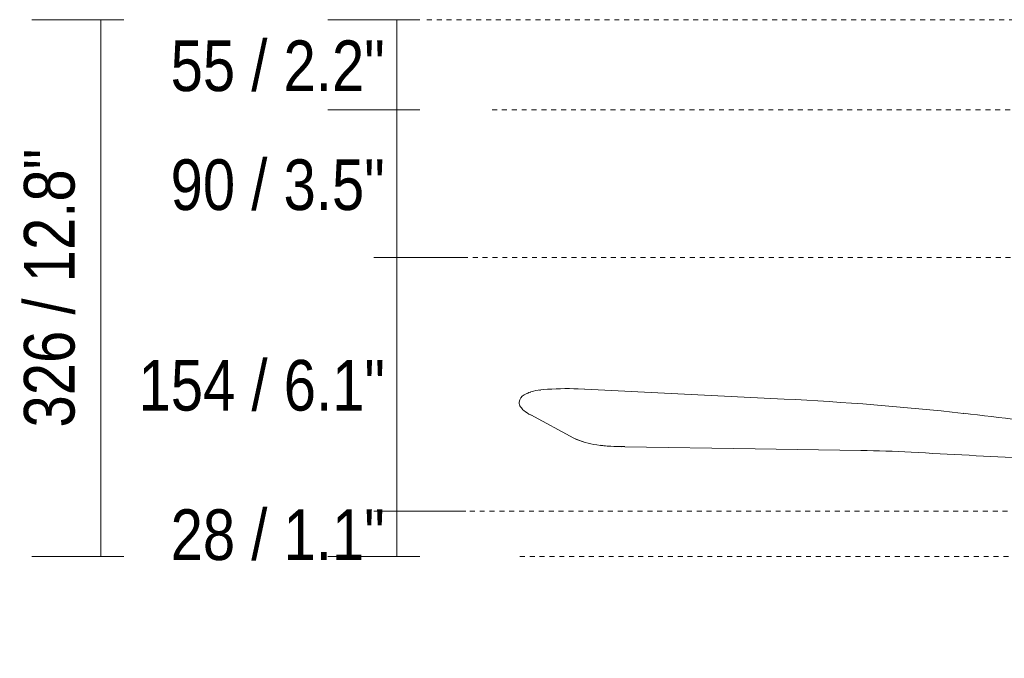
# Model space of a CAD drawing. Header units: millimetres. Extents: x 5694 to 11107, y -2849 to 7544.
# Tile 8 of 17: x 5694 to 6293, y 1612 to 2000. Entities that reach past the tile are written whole.
import ezdxf

# ---------------------------------------------------------------- set-up
doc = ezdxf.new("R2010")
doc.units = ezdxf.units.MM
doc.linetypes.add('Dash', pattern=[6, 3, -3])
doc.layers.add('A-ANNO-DIMS', color=7, linetype='Dash', lineweight=9, true_color=0xd2d2d2)
doc.layers.add('A-ANNO-DIMS-14', color=7, linetype='Continuous', lineweight=9)
doc.layers.add('E-LITE-EQPM', color=7, linetype='Continuous', lineweight=20)
doc.styles.add('Arial Narrow', font='ARIALN.TTF', dxfattribs={"height": 30.8})
doc.dimstyles.new('FARO_-_2_2mm_Arial_Narrow_mm_Inch_Horiz', dxfattribs={"dimscale": 304.8, "dimtxt": 31.521674, "dimasz": 0, "dimexe": 0.137795, "dimexo": 0.0625, "dimgap": 0.022966, "dimtad": 3, "dimtih": 1, "dimtoh": 1, "dimdec": 0, "dimzin": 0, "dimdsep": 46, "dimtxsty": 'Arial Narrow', "dimblk1": 'NONE', "dimblk2": 'NONE', "dimsah": 1, "dimcen": 0.09, "dimadec": 0, "dimazin": 0, "dimtfac": 1, "dimtdec": 4, "dimtix": 1, "dimtmove": 0, "dimatfit": 3, "dimfxl": 0.045932, "dimfxlon": 1, "dimtvp": 1, "dimtolj": 1, "dimtzin": 0, "dimarcsym": 2})
doc.dimstyles.new('FARO_-_2_2mm_Arial_Narrow_mm_Inch_Left_1', dxfattribs={"dimscale": 304.8, "dimtxt": 31.521674, "dimasz": 0, "dimexe": 0.137795, "dimexo": 0.0625, "dimgap": 0.022966, "dimtad": 1, "dimdec": 0, "dimzin": 0, "dimdsep": 46, "dimtxsty": 'Arial Narrow', "dimblk1": 'NONE', "dimblk2": 'NONE', "dimsah": 1, "dimcen": 0.09, "dimadec": 0, "dimazin": 0, "dimtfac": 1, "dimtdec": 4, "dimtix": 1, "dimtmove": 0, "dimatfit": 3, "dimfxl": 0.045932, "dimfxlon": 1, "dimtvp": 1, "dimtolj": 1, "dimtzin": 0, "dimarcsym": 2})

# ---------------------------------------------------------------- blocks, each defined once
blk = doc.blocks.new('33341 - 33341 GRID White ceiling fan with DC motor-556172-Alzado_PDF')
at = {"layer": 'E-LITE-EQPM'}
for p, q in [((6022.44, 1775.65), (6023.29, 1775.64)), ((6032.2, 1775.6), (6037.75, 1775.37)), ((6268.43, 1760.63), (6268.2, 1760.65)), ((6004.13, 1760.18), (6004.97, 1759.71)), ((6005.83, 1759.25), (6005.83, 1759.25)), ((6062.27, 1740.41), (6055.68, 1740.51))]:
    blk.add_line(p, q, dxfattribs=at)
at = {"layer": 'E-LITE-EQPM', "flags": 128}
for points in [[(6003.16, 1772.76), (6004, 1773.3), (6005.26, 1773.57)], [(6010.47, 1774.72), (6010.77, 1774.79), (6011, 1774.81)], [(6037.23, 1743.35), (6036.02, 1743.69), (6031.78, 1745.36), (6031.31, 1745.6)], [(6055.68, 1740.51), (6050.49, 1740.83), (6047.52, 1741.23)]]:
    blk.add_lwpolyline(points, dxfattribs=at)
blk = doc.blocks.new('DIMBLOCK2-Alzado_PDF')
at = {"layer": 'A-ANNO-DIMS-14', "color": 251, "true_color": 0x5b5b5b, "transparency": 16777216}
for p, q in [((5937.7, 2000), (5881.7, 2000)), ((5923.7, 2000), (5923.7, 1945.2)), ((5923.7, 2000), (5937.7, 2000)), ((5937.7, 1945.2), (5881.7, 1945.2)), ((5923.7, 1945.2), (5937.7, 1945.2))]:
    blk.add_line(p, q, dxfattribs=at)
at = {"layer": 'A-ANNO-DIMS-14', "color": 0, "transparency": 16777216, "insert": (5786.11, 1987.39), "char_height": 30.8, "width": 156.7078, "attachment_point": 1, "line_spacing_factor": 0.974696, "style": 'Arial Narrow'}
blk.add_mtext('55 / 2.2"', dxfattribs=at)
blk = doc.blocks.new('_None')
blk = doc.blocks.new('DIMBLOCK3-Alzado_PDF')
at = {"layer": 'A-ANNO-DIMS-14', "color": 251, "true_color": 0x5b5b5b, "transparency": 16777216}
for p, q in [((5937.7, 1945.2), (5881.7, 1945.2)), ((5923.7, 1945.2), (5923.7, 1855.41)), ((5923.7, 1945.2), (5937.7, 1945.2)), ((5923.7, 1855.41), (5909.7, 1855.41)), ((5923.63, 1855.41), (5965.7, 1855.41))]:
    blk.add_line(p, q, dxfattribs=at)
at = {"layer": 'A-ANNO-DIMS-14', "color": 0, "transparency": 16777216, "insert": (5786.11, 1915.09), "char_height": 30.8, "width": 156.7078, "attachment_point": 1, "line_spacing_factor": 0.974696, "style": 'Arial Narrow'}
blk.add_mtext('90 / 3.5"', dxfattribs=at)
blk = doc.blocks.new('DIMBLOCK4-Alzado_PDF')
at = {"layer": 'A-ANNO-DIMS-14', "color": 251, "true_color": 0x5b5b5b, "transparency": 16777216}
for p, q in [((5923.7, 1855.41), (5909.7, 1855.41)), ((5923.63, 1855.41), (5965.7, 1855.41)), ((5923.7, 1855.41), (5923.7, 1701.28)), ((5923.7, 1701.28), (5909.7, 1701.28)), ((5923.63, 1701.28), (5965.7, 1701.28))]:
    blk.add_line(p, q, dxfattribs=at)
at = {"layer": 'A-ANNO-DIMS-14', "color": 0, "transparency": 16777216, "insert": (5766.6, 1793.14), "char_height": 30.8, "width": 180.1239, "attachment_point": 1, "line_spacing_factor": 0.974696, "style": 'Arial Narrow'}
blk.add_mtext('154 / 6.1"', dxfattribs=at)
blk = doc.blocks.new('DIMBLOCK5-Alzado_PDF')
at = {"layer": 'A-ANNO-DIMS-14', "color": 251, "true_color": 0x5b5b5b, "transparency": 16777216}
for p, q in [((5923.7, 1701.28), (5909.7, 1701.28)), ((5923.63, 1701.28), (5965.7, 1701.28)), ((5923.7, 1701.28), (5923.7, 1673.71)), ((5937.7, 1673.71), (5881.7, 1673.71)), ((5923.7, 1673.71), (5937.7, 1673.71))]:
    blk.add_line(p, q, dxfattribs=at)
at = {"layer": 'A-ANNO-DIMS-14', "color": 0, "transparency": 16777216, "insert": (5786.11, 1702.29), "char_height": 30.8, "width": 156.7078, "attachment_point": 1, "line_spacing_factor": 0.974696, "style": 'Arial Narrow'}
blk.add_mtext('28 / 1.1"', dxfattribs=at)
blk = doc.blocks.new('DIMBLOCK7-Alzado_PDF')
at = {"layer": 'A-ANNO-DIMS-14', "color": 251, "true_color": 0x5b5b5b, "transparency": 16777216}
for p, q in [((5757.7, 2000), (5701.7, 2000)), ((5743.7, 2000), (5743.7, 1673.71)), ((5743.7, 2000), (5757.7, 2000)), ((5757.7, 1673.71), (5701.7, 1673.71)), ((5743.7, 1673.71), (5757.7, 1673.71))]:
    blk.add_line(p, q, dxfattribs=at)
at = {"layer": 'A-ANNO-DIMS-14', "color": 0, "transparency": 16777216, "insert": (5696.9, 1752.05), "char_height": 30.8, "width": 203.54, "attachment_point": 1, "rotation": 90, "line_spacing_factor": 0.974696, "style": 'Arial Narrow'}
blk.add_mtext('326 / 12.8"', dxfattribs=at)

msp = doc.modelspace()

# ---------------------------------------------------------------- linework, layer by layer
at = {"layer": 'A-ANNO-DIMS'}
for p, q in [((6394.95, 2000), (5939.21, 2000)), ((6536.61, 1945.2), (5981.61, 1945.2)), ((6560.87, 1855.41), (5920.87, 1855.41)), ((6505.07, 1701.28), (5918.61, 1701.28)), ((6523.53, 1673.71), (5998.53, 1673.71))]:
    msp.add_line(p, q, dxfattribs=at)
at = {"layer": 'E-LITE-EQPM'}
for p, q in [((6159.31, 1769.34), (6033.86, 1775.56)), ((6005.07, 1759.66), (6031.35, 1745.59)), ((6062.27, 1740.4), (6141.6, 1739.09)), ((6141.6, 1739.09), (6205.8, 1738.08))]:
    msp.add_line(p, q, dxfattribs=at)
for centre, radius, start, end in [((6014.02, 1746.88), 28.23, 92.63128, 117.36872), ((6027.05, 1613.83), 161.88, 87.58808, 95.07563), ((6002.61, 1767.17), 4.5, 176.63128, 215.36872), ((6003.55, 1767.11), 5.44, 117.36872, 176.63128), ((6068.81, -55.48), 1827.06, 83.73476, 87.16097), ((6009.45, 1772.02), 12.89, 215.36872, 228.63128), ((6015.9, 1780.87), 23.81, 231.05568, 242.94432), ((6021.23, -488.92), 2263.11, 80.26524, 83.73476), ((6051.83, 1789.08), 48.07, 244.79206, 262.23804), ((6060.89, 1855.58), 115.18, 262.23804, 270.68516), ((6191.23, 815.76), 922.43, 87.19245, 89.09515), ((6537.01, 6852.15), 5123.89, 266.63676, 268.21434)]:
    msp.add_arc(centre, radius, start, end, dxfattribs=at)

# ---------------------------------------------------------------- block references
msp.add_blockref('33341 - 33341 GRID White ceiling fan with DC motor-556172-Alzado_PDF', (0, 0), dxfattribs=at)

# ---------------------------------------------------------------- dimensions: what is measured, and where the dimension line sits
at = {"layer": 'A-ANNO-DIMS', "color": 251, "linetype": 'Continuous', "true_color": 0x5b5b5b}
for base, p1, p2, dimstyle, override, picture, middle in [((5743.7, 1673.71), (5757.7, 2000), (5757.7, 1673.71), 'FARO_-_2_2mm_Arial_Narrow_mm_Inch_Left_1', {"dimpost": '<>', "dimfxl": 326.290114}, 'DIMBLOCK7-Alzado_PDF', (5716.77, 1836.85)), ((5923.7, 1945.2), (5937.7, 2000), (5937.7, 1945.2), 'FARO_-_2_2mm_Arial_Narrow_mm_Inch_Horiz', {"dimpost": '<>', "dimfxl": 54.79996}, 'DIMBLOCK2-Alzado_PDF', (5838.66, 1972.6)), ((5923.7, 1855.41), (5937.7, 1945.2), (5909.7, 1855.41), 'FARO_-_2_2mm_Arial_Narrow_mm_Inch_Horiz', {"dimpost": '<>', "dimfxl": 94.053655}, 'DIMBLOCK3-Alzado_PDF', (5838.66, 1900.31)), ((5923.7, 1701.28), (5909.7, 1855.41), (5909.7, 1701.28), 'FARO_-_2_2mm_Arial_Narrow_mm_Inch_Horiz', {"dimpost": '<>', "dimfxl": 154.128528}, 'DIMBLOCK4-Alzado_PDF', (5830.04, 1778.35)), ((5923.7, 1673.71), (5909.7, 1701.28), (5937.7, 1673.71), 'FARO_-_2_2mm_Arial_Narrow_mm_Inch_Horiz', {"dimpost": '<>', "dimfxl": 39.296843}, 'DIMBLOCK5-Alzado_PDF', (5838.45, 1687.5))]:
    dim = msp.add_linear_dim(base=base, p1=p1, p2=p2, angle=90, dimstyle=dimstyle, override=override, dxfattribs=at)
    dim.commit()
    dim.dimension.update_dxf_attribs({"geometry": picture, "text_midpoint": middle})

doc.saveas('drawing.dxf')
